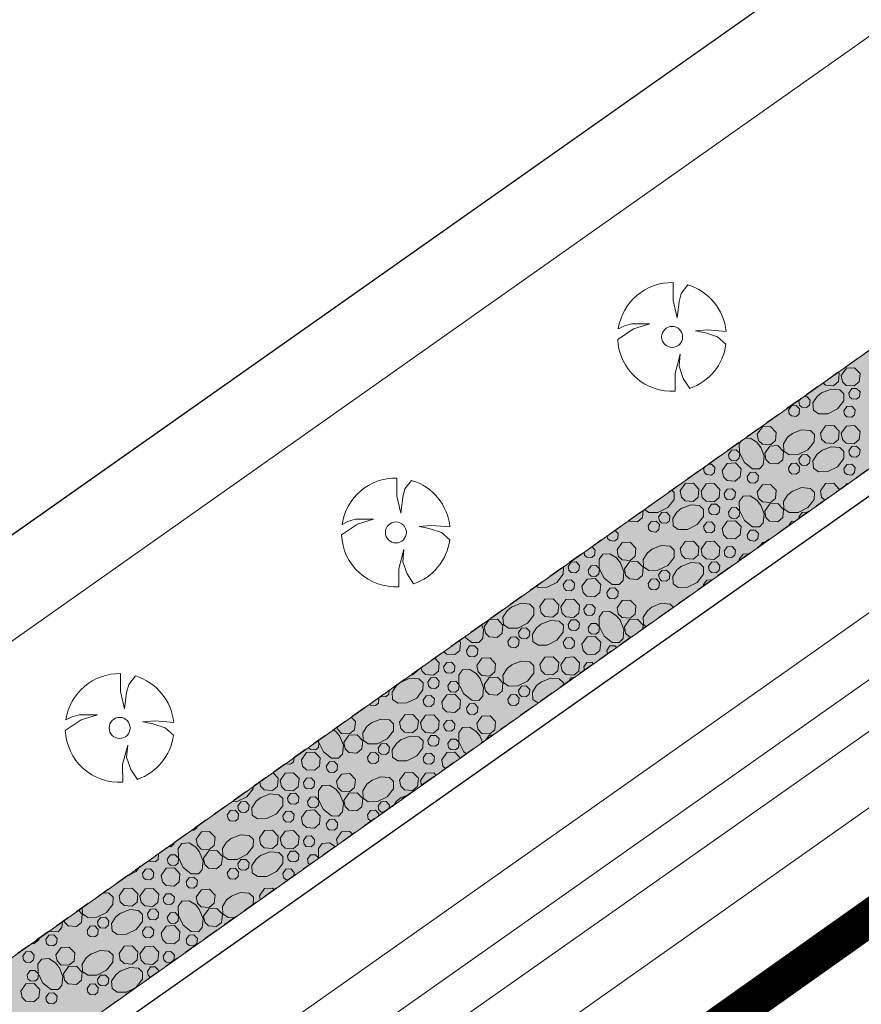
# Model space of a CAD drawing. Header units: metres. Extents: x 148425 to 149111, y 486065 to 486671.
# Tile 14 of 81: x 148597 to 148632, y 486281 to 486322. Entities that reach past the tile are written whole.
import ezdxf

# ---------------------------------------------------------------- set-up
doc = ezdxf.new("R2010")
doc.units = ezdxf.units.M
doc.header["$MEASUREMENT"] = 0
doc.linetypes.add('DGN Style 2', pattern=[1, 0.6, -0.4])
for name, color, linetype, lineweight in [('BWR-best-situatie', 2, 'Continuous', 13), ('BWR-verw-drain ø 60', 60, 'drainage60w', 30), ('BWR-verw-situatie', 214, 'DGN Style 2', 13), ('TOP-L-topo objecten punt', 7, 'Continuous', 0), ('TOP-L-topo objecten vlak', 7, 'Continuous', 0), ('TOP-L-water beschoeiing', 7, 'Continuous', 0), ('WVB-alg-onderhoek', 7, 'Continuous', 30), ('WVB-alg-werkgrens', 6, 'Continuous', 53), ('WVB-pen-dik 013', 1, 'Continuous', 0), ('WVB-raster-20%', 254, 'Continuous', 30)]:
    doc.layers.add(name, color=color, linetype=linetype, lineweight=lineweight)
doc.styles.add('Style-WORKING', font='WORKING.shx')
doc.linetypes.add('drainage60w', pattern='A,2.1,["V",Style-WORKING,S=0.700002,R=0,X=-0.228,Y=-0.367],2.9,-0.32,0.02,-0.32,1,-0.32,5', length=11.98)

# ---------------------------------------------------------------- blocks, each defined once
blk = doc.blocks.new('BBOOM')
at = {"layer": 'BWR-best-situatie'}
for p, q in [((0.016, 0.603), (0.016, 0.9)), ((0.016, 0.804), (0.016, 0.871)), ((0.26, 0.861), (0.15, 0.72)), ((0.15, 0.72), (0.116, 0.586)), ((0.083, 0.318), (0.016, 0.603)), ((0.116, 0.586), (0.083, 0.318)), ((-0.787, 0.185), (-0.89, 0.134)), ((-0.67, 0.217), (-0.787, 0.185)), ((-0.368, 0.218), (-0.67, 0.217)), ((-0.637, 0.135), (-0.368, 0.218)), ((-0.9, -0.042), (-0.637, 0.135)), ((0.384, 0.1), (0.586, 0.117)), ((0.551, 0.067), (0.384, 0.1)), ((0.752, 0), (0.551, 0.067)), ((0.586, 0.117), (0.895, 0.092)), ((0.89, -0.121), (0.752, 0)), ((0.133, -0.283), (0.05, -0.603)), ((0.116, -0.484), (0.133, -0.283)), ((0.184, -0.685), (0.116, -0.484)), ((0.05, -0.603), (0.051, -0.899)), ((0.293, -0.851), (0.184, -0.685))]:
    blk.add_line(p, q, dxfattribs=at)
blk.add_circle((0, 0), 0.174, dxfattribs=at)
for start, end in [(88.9495, 171.4867), (5.8447, 73.1614), (182.6375, 273.2485), (289.0687, 352.197)]:
    blk.add_arc((-0.001, 0), 0.9, start, end, dxfattribs=at)

msp = doc.modelspace()

# ---------------------------------------------------------------- hatches: boundary and pattern name
at = {"layer": 'WVB-raster-20%', "linetype": 'Continuous', "lineweight": 0}
msp.add_hatch(color=256, dxfattribs=at).paths.add_polyline_path([(148924.789, 486510.032), (148922.439, 486513.361), (148903.543, 486500), (148747.547, 486389.546), (148744.596, 486388.204), (148728.278, 486376.797), (148726.384, 486374.527), (148583.29, 486273.18), (148579.06, 486270.35), (148577.545, 486269.321), (148570.335, 486264.284), (148554.904, 486255.134), (148557.704, 486250.188), (148559.694, 486251.626), (148727.071, 486370.042), (148730.958, 486371.59), (148748.805, 486384.219), (148750.944, 486386.728), (148910.697, 486500)], flags=0)

# ---------------------------------------------------------------- linework, layer by layer
at = {"layer": 'BWR-verw-drain ø 60', "linetype": 'drainage60w', "ltscale": 2.5, "flags": 128}
msp.add_lwpolyline([(148601.744, 486280.34), (148602.092, 486280.586), (148664.879, 486324.831), (148884.356, 486480.137), (148885.744, 486481.119)], dxfattribs=at)
at = {"layer": 'BWR-verw-situatie', "flags": 128}
for points in [[(148922.439, 486513.361), (148903.543, 486500), (148747.547, 486389.546), (148744.596, 486388.204), (148728.278, 486376.797), (148726.384, 486374.527), (148583.29, 486273.18), (148579.06, 486270.35), (148577.545, 486269.321), (148570.335, 486264.284), (148554.904, 486255.134)], [(148557.704, 486250.188), (148559.694, 486251.626), (148727.071, 486370.042), (148731.453, 486371.787), (148748.351, 486383.686), (148750.944, 486386.728), (148910.697, 486500), (148924.789, 486510.032)]]:
    msp.add_lwpolyline(points, dxfattribs=at)
at = {"layer": 'TOP-L-topo objecten vlak', "color": 7, "linetype": 'Continuous', "lineweight": 0}
for p, q in [((148927.99, 486505.498), (148565.2, 486249.74)), ((148929.298, 486503.645), (148567.034, 486248.258)), ((148930.304, 486502.219), (148568.866, 486247.415)), ((148552.46, 486268.99), (148880.36, 486500)), ((148554.63, 486266.09), (148886.245, 486500)), ((148612.283, 486274.838), (148931.208, 486500))]:
    msp.add_line(p, q, dxfattribs=at)
at = {"layer": 'TOP-L-topo objecten vlak', "color": 7, "linetype": 'Continuous', "lineweight": 0, "flags": 128}
msp.add_lwpolyline([(148914.761, 486524.236), (148880.36, 486500), (148552.46, 486268.99)], dxfattribs=at)
at = {"layer": 'TOP-L-water beschoeiing', "color": 7, "linetype": 'Continuous', "lineweight": 0, "flags": 128}
msp.add_lwpolyline([(148880.36, 486500), (148552.46, 486268.99), (148549.49, 486269.32)], dxfattribs=at)
at = {"layer": 'WVB-alg-onderhoek', "lineweight": 40, "ltscale": 500}
msp.add_3dface([(148601.941, 486074.385), (149104.348, 486429.086), (148938.821, 486663.542), (148436.414, 486308.842)], dxfattribs=at)
at = {"layer": 'WVB-alg-werkgrens', "linetype": 'Continuous', "ltscale": 2.5, "const_width": 1.5, "flags": 128}
msp.add_lwpolyline([(148933.417, 486497.811), (148874.414, 486581.384), (148538.89, 486351.023), (148526.845, 486327.911), (148530.985, 486325.229), (148531.106, 486326.817), (148532.707, 486327.686), (148532.626, 486326.155), (148530.985, 486325.229), (148539.247, 486319.878), (148535.438, 486309.432), (148532.522, 486299.181), (148531.73, 486286.904), (148532.07, 486275.415), (148533.054, 486268.785), (148534.125, 486264.381), (148536.125, 486258.311), (148550.85, 486226.663)], close=True, dxfattribs=at)
at = {"layer": 'WVB-pen-dik 013'}
for p, q in [((148629.611, 486305.934), (148629.689, 486306.043)), ((148625.669, 486303.141), (148625.745, 486303.249)), ((148629.621, 486301.098), (148629.611, 486301.149)), ((148629.176, 486300.783), (148629.176, 486300.784)), ((148625.678, 486298.308), (148625.669, 486298.356)), ((148621.693, 486295.489), (148621.666, 486295.629)), ((148620.74, 486294.815), (148620.716, 486294.941)), ((148616.411, 486292.094), (148616.518, 486291.828)), ((148613.998, 486290.045), (148613.956, 486290.251)), ((148613.139, 486289.534), (148613.451, 486289.658)), ((148610.53, 486287.592), (148610.484, 486287.824)), ((148607.322, 486285.322), (148607.291, 486285.479))]:
    msp.add_line(p, q, dxfattribs=at)
at = {"layer": 'WVB-pen-dik 013', "flags": 128}
for points in [[(148631.232, 486307.135), (148631.279, 486307.086), (148631.246, 486306.749), (148631.039, 486306.576), (148630.706, 486306.601), (148630.611, 486306.695)], [(148631.364, 486306.999), (148631.576, 486307.296), (148631.911, 486307.316), (148632.144, 486307.074), (148632.109, 486306.736), (148631.901, 486306.564), (148631.571, 486306.586), (148631.416, 486306.739), (148631.364, 486306.999)], [(148630.546, 486306.281), (148630.941, 486306.439), (148631.301, 486306.406), (148631.474, 486306.241), (148631.466, 486305.951), (148631.206, 486305.616), (148630.804, 486305.416), (148630.424, 486305.411), (148630.209, 486305.561), (148630.191, 486305.866), (148630.366, 486306.134), (148630.564, 486306.291)], [(148631.671, 486306.274), (148631.796, 486306.456), (148631.999, 486306.466), (148632.139, 486306.321), (148632.116, 486306.116), (148631.991, 486306.014), (148631.794, 486306.029), (148631.699, 486306.119), (148631.671, 486306.274)], [(148629.791, 486306.114), (148629.939, 486306.124), (148630.079, 486305.979), (148630.056, 486305.774), (148629.931, 486305.671), (148629.734, 486305.686), (148629.641, 486305.776), (148629.611, 486305.934)], [(148629.176, 486305.569), (148629.304, 486305.749), (148629.504, 486305.761), (148629.641, 486305.614), (148629.621, 486305.411), (148629.499, 486305.306), (148629.299, 486305.324), (148629.206, 486305.414), (148629.176, 486305.569)], [(148631.471, 486305.534), (148631.599, 486305.714), (148631.799, 486305.726), (148631.939, 486305.581), (148631.916, 486305.376), (148631.794, 486305.271), (148631.594, 486305.289), (148631.501, 486305.379), (148631.471, 486305.534)], [(148627.891, 486304.571), (148628.104, 486304.869), (148628.439, 486304.889), (148628.671, 486304.646), (148628.636, 486304.309), (148628.429, 486304.136), (148628.099, 486304.159), (148627.944, 486304.311), (148627.891, 486304.571)], [(148629.329, 486304.594), (148629.721, 486304.751), (148630.084, 486304.719), (148630.254, 486304.554), (148630.249, 486304.261), (148629.986, 486303.929), (148629.584, 486303.729), (148629.206, 486303.721), (148628.991, 486303.874), (148628.974, 486304.176), (148629.146, 486304.446), (148629.346, 486304.604)], [(148630.501, 486304.619), (148630.711, 486304.919), (148631.049, 486304.936), (148631.279, 486304.694), (148631.246, 486304.356), (148631.039, 486304.184), (148630.706, 486304.209), (148630.551, 486304.361), (148630.501, 486304.619)], [(148631.364, 486304.606), (148631.576, 486304.904), (148631.911, 486304.924), (148632.144, 486304.681), (148632.109, 486304.344), (148631.901, 486304.171), (148631.571, 486304.194), (148631.416, 486304.346), (148631.364, 486304.606)], [(148628.016, 486304.056), (148628.174, 486303.664), (148628.139, 486303.301), (148627.979, 486303.131), (148627.686, 486303.136), (148627.354, 486303.399), (148627.151, 486303.801), (148627.146, 486304.179), (148627.235, 486304.305)], [(148627.367, 486304.398), (148627.599, 486304.411), (148627.869, 486304.239), (148628.026, 486304.039)], [(148626.694, 486303.734), (148626.821, 486303.914), (148627.021, 486303.924), (148627.161, 486303.779), (148627.141, 486303.576), (148627.016, 486303.471), (148626.819, 486303.486), (148626.724, 486303.576), (148626.694, 486303.734)], [(148628.196, 486303.779), (148628.406, 486304.079), (148628.741, 486304.096), (148628.974, 486303.854), (148628.941, 486303.516), (148628.734, 486303.344), (148628.401, 486303.369), (148628.246, 486303.521), (148628.196, 486303.779)], [(148630.546, 486303.889), (148630.941, 486304.046), (148631.301, 486304.014), (148631.474, 486303.849), (148631.466, 486303.559), (148631.206, 486303.224), (148630.804, 486303.024), (148630.424, 486303.019), (148630.209, 486303.169), (148630.191, 486303.474), (148630.366, 486303.741), (148630.564, 486303.899)], [(148631.671, 486303.881), (148631.796, 486304.064), (148631.999, 486304.074), (148632.139, 486303.929), (148632.116, 486303.724), (148631.991, 486303.621), (148631.794, 486303.636), (148631.699, 486303.726), (148631.671, 486303.881)], [(148626.439, 486303.064), (148626.649, 486303.364), (148626.986, 486303.381), (148627.216, 486303.139), (148627.184, 486302.801), (148626.976, 486302.629), (148626.644, 486302.654), (148626.489, 486302.806), (148626.439, 486303.064)], [(148629.176, 486303.176), (148629.304, 486303.356), (148629.504, 486303.369), (148629.641, 486303.221), (148629.621, 486303.019), (148629.499, 486302.914), (148629.299, 486302.931), (148629.206, 486303.021), (148629.176, 486303.176)], [(148629.611, 486303.541), (148629.739, 486303.719), (148629.939, 486303.731), (148630.079, 486303.586), (148630.056, 486303.381), (148629.931, 486303.279), (148629.734, 486303.294), (148629.641, 486303.384), (148629.611, 486303.541)], [(148625.852, 486303.325), (148625.996, 486303.334), (148626.136, 486303.189), (148626.114, 486302.984), (148625.991, 486302.879), (148625.791, 486302.896), (148625.699, 486302.986), (148625.669, 486303.141)], [(148627.469, 486302.806), (148627.596, 486302.986), (148627.796, 486302.996), (148627.936, 486302.851), (148627.916, 486302.649), (148627.791, 486302.544), (148627.594, 486302.559), (148627.499, 486302.649), (148627.469, 486302.806)], [(148631.471, 486303.141), (148631.599, 486303.321), (148631.799, 486303.334), (148631.939, 486303.189), (148631.916, 486302.984), (148631.794, 486302.879), (148631.594, 486302.896), (148631.501, 486302.986), (148631.471, 486303.141)], [(148624.699, 486302.226), (148624.909, 486302.526), (148625.246, 486302.544), (148625.476, 486302.301), (148625.444, 486301.964), (148625.236, 486301.791), (148624.904, 486301.816), (148624.749, 486301.969), (148624.699, 486302.226)], [(148630.501, 486302.226), (148630.711, 486302.526), (148631.049, 486302.544), (148631.279, 486302.301), (148631.275, 486302.269)], [(148624.349, 486302.26), (148624.451, 486302.161), (148624.446, 486301.869), (148624.184, 486301.536), (148623.781, 486301.336), (148623.404, 486301.329), (148623.219, 486301.46)], [(148625.561, 486302.214), (148625.774, 486302.511), (148626.109, 486302.531), (148626.341, 486302.289), (148626.306, 486301.951), (148626.099, 486301.779), (148625.769, 486301.801), (148625.614, 486301.954), (148625.561, 486302.214)], [(148626.519, 486302.119), (148626.646, 486302.299), (148626.846, 486302.311), (148626.986, 486302.166), (148626.964, 486301.961), (148626.841, 486301.856), (148626.641, 486301.874), (148626.549, 486301.964), (148626.519, 486302.119)], [(148627.891, 486302.179), (148628.104, 486302.476), (148628.439, 486302.496), (148628.671, 486302.254), (148628.636, 486301.916), (148628.429, 486301.744), (148628.099, 486301.766), (148627.944, 486301.919), (148627.891, 486302.179)], [(148629.329, 486302.201), (148629.721, 486302.359), (148630.084, 486302.326), (148630.254, 486302.161), (148630.249, 486301.869), (148629.986, 486301.536), (148629.584, 486301.336), (148629.206, 486301.329), (148628.991, 486301.481), (148628.974, 486301.784), (148629.146, 486302.054), (148629.346, 486302.211)], [(148630.677, 486301.845), (148630.551, 486301.969), (148630.501, 486302.226)], [(148631.533, 486302.451), (148631.576, 486302.511), (148631.622, 486302.514)], [(148628.016, 486301.664), (148628.174, 486301.271), (148628.139, 486300.909), (148627.979, 486300.739), (148627.686, 486300.744), (148627.354, 486301.006), (148627.151, 486301.409), (148627.146, 486301.786), (148627.299, 486302.001), (148627.599, 486302.019), (148627.869, 486301.846), (148628.026, 486301.646)], [(148623.167, 486301.423), (148623.139, 486301.124), (148622.931, 486300.951), (148622.599, 486300.976), (148622.572, 486301.002)], [(148623.809, 486301.149), (148623.936, 486301.326), (148624.136, 486301.339), (148624.276, 486301.194), (148624.254, 486300.989), (148624.129, 486300.886), (148623.931, 486300.901), (148623.839, 486300.991), (148623.809, 486301.149)], [(148624.744, 486301.496), (148625.139, 486301.654), (148625.499, 486301.621), (148625.671, 486301.456), (148625.664, 486301.166), (148625.404, 486300.831), (148625.001, 486300.631), (148624.621, 486300.626), (148624.406, 486300.776), (148624.389, 486301.081), (148624.564, 486301.349), (148624.761, 486301.506)], [(148625.869, 486301.489), (148625.994, 486301.671), (148626.196, 486301.681), (148626.336, 486301.536), (148626.314, 486301.331), (148626.189, 486301.229), (148625.991, 486301.244), (148625.896, 486301.334), (148625.869, 486301.489)], [(148626.694, 486301.341), (148626.821, 486301.521), (148627.021, 486301.531), (148627.161, 486301.386), (148627.141, 486301.184), (148627.016, 486301.079), (148626.819, 486301.094), (148626.724, 486301.184), (148626.694, 486301.341)], [(148628.196, 486301.386), (148628.406, 486301.686), (148628.741, 486301.704), (148628.974, 486301.461), (148628.941, 486301.124), (148628.734, 486300.951), (148628.401, 486300.976), (148628.246, 486301.129), (148628.196, 486301.386)], [(148629.611, 486301.149), (148629.739, 486301.326), (148629.939, 486301.339), (148629.948, 486301.329)], [(148623.374, 486300.784), (148623.501, 486300.964), (148623.701, 486300.976), (148623.839, 486300.829), (148623.819, 486300.626), (148623.696, 486300.521), (148623.496, 486300.539), (148623.404, 486300.629), (148623.374, 486300.784)], [(148625.669, 486300.749), (148625.796, 486300.929), (148625.996, 486300.941), (148626.136, 486300.796), (148626.114, 486300.591), (148625.991, 486300.486), (148625.791, 486300.504), (148625.699, 486300.594), (148625.669, 486300.749)], [(148626.439, 486300.671), (148626.649, 486300.971), (148626.986, 486300.989), (148627.216, 486300.746), (148627.184, 486300.409), (148626.976, 486300.236), (148626.644, 486300.261), (148626.489, 486300.414), (148626.439, 486300.671)], [(148629.176, 486300.784), (148629.304, 486300.964), (148629.443, 486300.972)], [(148622, 486300.597), (148622.134, 486300.459), (148622.114, 486300.256), (148621.989, 486300.151), (148621.791, 486300.166), (148621.696, 486300.256), (148621.675, 486300.366)], [(148627.469, 486300.414), (148627.596, 486300.594), (148627.796, 486300.604), (148627.936, 486300.459), (148627.916, 486300.256), (148627.791, 486300.151), (148627.594, 486300.166), (148627.499, 486300.256), (148627.469, 486300.414)], [(148622.089, 486299.786), (148622.301, 486300.084), (148622.636, 486300.104), (148622.869, 486299.861), (148622.834, 486299.524), (148622.626, 486299.351), (148622.296, 486299.374), (148622.141, 486299.526), (148622.089, 486299.786)], [(148624.699, 486299.834), (148624.909, 486300.134), (148625.246, 486300.151), (148625.476, 486299.909), (148625.444, 486299.571), (148625.236, 486299.399), (148624.904, 486299.424), (148624.749, 486299.576), (148624.699, 486299.834)], [(148625.561, 486299.821), (148625.774, 486300.119), (148626.109, 486300.139), (148626.341, 486299.896), (148626.306, 486299.559), (148626.099, 486299.386), (148625.769, 486299.409), (148625.614, 486299.561), (148625.561, 486299.821)], [(148621.043, 486299.919), (148621.044, 486299.919), (148621.184, 486299.774), (148621.161, 486299.569), (148621.039, 486299.464), (148620.839, 486299.481), (148620.746, 486299.571), (148620.723, 486299.692)], [(148623.526, 486299.809), (148623.919, 486299.966), (148624.281, 486299.934), (148624.451, 486299.769), (148624.446, 486299.476), (148624.184, 486299.144), (148623.781, 486298.944), (148623.404, 486298.936), (148623.189, 486299.089), (148623.171, 486299.391), (148623.344, 486299.661), (148623.544, 486299.819)], [(148626.519, 486299.726), (148626.646, 486299.906), (148626.846, 486299.919), (148626.986, 486299.774), (148626.964, 486299.569), (148626.841, 486299.464), (148626.641, 486299.481), (148626.549, 486299.571), (148626.519, 486299.726)], [(148628.018, 486299.964), (148628.104, 486300.084), (148628.195, 486300.089)], [(148620.066, 486299.096), (148620.191, 486299.279), (148620.394, 486299.289), (148620.534, 486299.144), (148620.511, 486298.939), (148620.386, 486298.836), (148620.189, 486298.851), (148620.094, 486298.941), (148620.066, 486299.096)], [(148620.326, 486299.411), (148620.296, 486299.386), (148620.291, 486299.386)], [(148622.214, 486299.271), (148622.371, 486298.879), (148622.336, 486298.516), (148622.176, 486298.346), (148621.884, 486298.351), (148621.551, 486298.614), (148621.349, 486299.016), (148621.344, 486299.394), (148621.496, 486299.609), (148621.796, 486299.626), (148622.066, 486299.454), (148622.224, 486299.254)], [(148622.394, 486298.994), (148622.604, 486299.294), (148622.939, 486299.311), (148623.171, 486299.069), (148623.139, 486298.731), (148622.931, 486298.559), (148622.599, 486298.584), (148622.444, 486298.736), (148622.394, 486298.994)], [(148625.869, 486299.096), (148625.994, 486299.279), (148626.196, 486299.289), (148626.336, 486299.144), (148626.314, 486298.939), (148626.189, 486298.836), (148625.991, 486298.851), (148625.896, 486298.941), (148625.869, 486299.096)], [(148627.147, 486299.347), (148627.146, 486299.394), (148627.299, 486299.609), (148627.535, 486299.622)], [(148619.854, 486299.077), (148619.869, 486299.064), (148619.861, 486298.774), (148619.601, 486298.439), (148619.199, 486298.239), (148618.819, 486298.234), (148618.741, 486298.288)], [(148620.891, 486298.949), (148621.019, 486299.129), (148621.219, 486299.139), (148621.359, 486298.994), (148621.339, 486298.791), (148621.214, 486298.686), (148621.016, 486298.701), (148620.921, 486298.791), (148620.891, 486298.949)], [(148623.809, 486298.756), (148623.936, 486298.934), (148624.136, 486298.946), (148624.276, 486298.801), (148624.254, 486298.596), (148624.129, 486298.494), (148623.931, 486298.509), (148623.839, 486298.599), (148623.809, 486298.756)], [(148624.744, 486299.104), (148625.139, 486299.261), (148625.499, 486299.229), (148625.671, 486299.064), (148625.664, 486298.774), (148625.404, 486298.439), (148625.001, 486298.239), (148624.621, 486298.234), (148624.406, 486298.384), (148624.389, 486298.689), (148624.564, 486298.956), (148624.761, 486299.114)], [(148626.805, 486299.106), (148626.821, 486299.129), (148626.839, 486299.129)], [(148619.866, 486298.356), (148619.994, 486298.536), (148620.194, 486298.549), (148620.334, 486298.404), (148620.311, 486298.199), (148620.189, 486298.094), (148619.989, 486298.111), (148619.896, 486298.201), (148619.866, 486298.356)], [(148620.636, 486298.279), (148620.846, 486298.579), (148621.184, 486298.596), (148621.414, 486298.354), (148621.381, 486298.016), (148621.174, 486297.844), (148620.841, 486297.869), (148620.686, 486298.021), (148620.636, 486298.279)], [(148623.374, 486298.391), (148623.501, 486298.571), (148623.701, 486298.584), (148623.839, 486298.436), (148623.819, 486298.234), (148623.696, 486298.129), (148623.496, 486298.146), (148623.404, 486298.236), (148623.374, 486298.391)], [(148625.669, 486298.356), (148625.796, 486298.536), (148625.996, 486298.549), (148626.005, 486298.54)], [(148621.666, 486298.021), (148621.794, 486298.201), (148621.994, 486298.211), (148622.134, 486298.066), (148622.114, 486297.864), (148621.989, 486297.759), (148621.791, 486297.774), (148621.696, 486297.864), (148621.666, 486298.021)], [(148618.896, 486297.441), (148619.106, 486297.741), (148619.444, 486297.759), (148619.674, 486297.516), (148619.641, 486297.179), (148619.434, 486297.006), (148619.101, 486297.031), (148618.946, 486297.184), (148618.896, 486297.441)], [(148619.759, 486297.429), (148619.971, 486297.726), (148620.306, 486297.746), (148620.539, 486297.504), (148620.504, 486297.166), (148620.296, 486296.994), (148619.966, 486297.016), (148619.811, 486297.169), (148619.759, 486297.429)], [(148622.089, 486297.394), (148622.301, 486297.691), (148622.636, 486297.711), (148622.869, 486297.469), (148622.834, 486297.131), (148622.626, 486296.959), (148622.296, 486296.981), (148622.141, 486297.134), (148622.089, 486297.394)], [(148617.724, 486297.416), (148618.116, 486297.574), (148618.479, 486297.541), (148618.649, 486297.376), (148618.644, 486297.084), (148618.381, 486296.751), (148617.979, 486296.551), (148617.601, 486296.544), (148617.386, 486296.696), (148617.369, 486296.999), (148617.541, 486297.269), (148617.741, 486297.426)], [(148620.716, 486297.334), (148620.844, 486297.514), (148621.044, 486297.526), (148621.184, 486297.381), (148621.161, 486297.176), (148621.039, 486297.071), (148620.839, 486297.089), (148620.746, 486297.179), (148620.716, 486297.334)], [(148623.294, 486296.622), (148623.189, 486296.696), (148623.171, 486296.999), (148623.344, 486297.269), (148623.544, 486297.426)], [(148623.526, 486297.416), (148623.919, 486297.574), (148624.281, 486297.541), (148624.413, 486297.413)], [(148616.591, 486296.601), (148616.801, 486296.901), (148617.136, 486296.919), (148617.369, 486296.676), (148617.336, 486296.339), (148617.129, 486296.166), (148616.796, 486296.191), (148616.641, 486296.344), (148616.591, 486296.601)], [(148618.941, 486296.711), (148619.336, 486296.869), (148619.696, 486296.836), (148619.869, 486296.671), (148619.861, 486296.381), (148619.601, 486296.046), (148619.199, 486295.846), (148618.819, 486295.841), (148618.604, 486295.991), (148618.586, 486296.296), (148618.761, 486296.564), (148618.959, 486296.721)], [(148620.066, 486296.704), (148620.191, 486296.886), (148620.394, 486296.896), (148620.534, 486296.751), (148620.511, 486296.546), (148620.386, 486296.444), (148620.189, 486296.459), (148620.094, 486296.549), (148620.066, 486296.704)], [(148622.214, 486296.879), (148622.371, 486296.486), (148622.336, 486296.124), (148622.176, 486295.954), (148621.884, 486295.959), (148621.551, 486296.221), (148621.349, 486296.624), (148621.344, 486297.001), (148621.496, 486297.216), (148621.796, 486297.234), (148622.066, 486297.061), (148622.224, 486296.861)], [(148622.394, 486296.601), (148622.604, 486296.901), (148622.939, 486296.919), (148623.171, 486296.676), (148623.157, 486296.524)], [(148616.486, 486296.692), (148616.569, 486296.486), (148616.534, 486296.124), (148616.374, 486295.954), (148616.081, 486295.959), (148615.783, 486296.194)], [(148618.006, 486296.364), (148618.134, 486296.541), (148618.334, 486296.554), (148618.474, 486296.409), (148618.451, 486296.204), (148618.326, 486296.101), (148618.129, 486296.116), (148618.036, 486296.206), (148618.006, 486296.364)], [(148620.891, 486296.556), (148621.019, 486296.736), (148621.219, 486296.746), (148621.359, 486296.601), (148621.339, 486296.399), (148621.214, 486296.294), (148621.016, 486296.309), (148620.921, 486296.399), (148620.891, 486296.556)], [(148622.677, 486296.185), (148622.599, 486296.191), (148622.444, 486296.344), (148622.394, 486296.601)], [(148615.548, 486296.027), (148615.611, 486295.961), (148615.579, 486295.624), (148615.371, 486295.451), (148615.039, 486295.476), (148614.926, 486295.587)], [(148617.571, 486295.999), (148617.699, 486296.179), (148617.899, 486296.191), (148618.036, 486296.044), (148618.016, 486295.841), (148617.894, 486295.736), (148617.694, 486295.754), (148617.601, 486295.844), (148617.571, 486295.999)], [(148619.866, 486295.964), (148619.994, 486296.144), (148620.194, 486296.156), (148620.334, 486296.011), (148620.311, 486295.806), (148620.189, 486295.701), (148619.989, 486295.719), (148619.896, 486295.809), (148619.866, 486295.964)], [(148620.636, 486295.886), (148620.846, 486296.186), (148621.184, 486296.204), (148621.414, 486295.961), (148621.381, 486295.624), (148621.174, 486295.451), (148620.841, 486295.476), (148620.686, 486295.629), (148620.636, 486295.886)], [(148615.864, 486295.629), (148615.991, 486295.809), (148616.191, 486295.819), (148616.331, 486295.674), (148616.311, 486295.471), (148616.186, 486295.366), (148615.989, 486295.381), (148615.894, 486295.471), (148615.864, 486295.629)], [(148621.666, 486295.629), (148621.794, 486295.809), (148621.994, 486295.819), (148622.061, 486295.749)], [(148614.541, 486295.314), (148614.736, 486295.111), (148614.701, 486294.774), (148614.494, 486294.601), (148614.164, 486294.624), (148614.009, 486294.776), (148613.98, 486294.917)], [(148616.286, 486295.001), (148616.499, 486295.299), (148616.834, 486295.319), (148617.066, 486295.076), (148617.031, 486294.739), (148616.824, 486294.566), (148616.494, 486294.589), (148616.339, 486294.741), (148616.286, 486295.001)], [(148618.896, 486295.049), (148619.106, 486295.349), (148619.444, 486295.366), (148619.674, 486295.124), (148619.641, 486294.786), (148619.434, 486294.614), (148619.101, 486294.639), (148618.946, 486294.791), (148618.896, 486295.049)], [(148619.759, 486295.036), (148619.971, 486295.334), (148620.306, 486295.354), (148620.539, 486295.111), (148620.504, 486294.774), (148620.296, 486294.601), (148619.966, 486294.624), (148619.811, 486294.776), (148619.759, 486295.036)], [(148613.842, 486294.818), (148613.839, 486294.786), (148613.631, 486294.614), (148613.56, 486294.619)], [(148614.914, 486294.941), (148615.041, 486295.121), (148615.241, 486295.134), (148615.381, 486294.989), (148615.359, 486294.784), (148615.236, 486294.679), (148615.036, 486294.696), (148614.944, 486294.786), (148614.914, 486294.941)], [(148616.411, 486294.486), (148616.569, 486294.094), (148616.534, 486293.731), (148616.374, 486293.561), (148616.081, 486293.566), (148615.749, 486293.829), (148615.546, 486294.231), (148615.541, 486294.609), (148615.694, 486294.824), (148615.994, 486294.841), (148616.264, 486294.669), (148616.421, 486294.469)], [(148617.724, 486295.024), (148618.116, 486295.181), (148618.479, 486295.149), (148618.649, 486294.984), (148618.644, 486294.691), (148618.381, 486294.359), (148617.979, 486294.159), (148617.601, 486294.151), (148617.386, 486294.304), (148617.369, 486294.606), (148617.541, 486294.876), (148617.741, 486295.034)], [(148620.716, 486294.941), (148620.844, 486295.121), (148621.044, 486295.134), (148621.103, 486295.072)], [(148613.139, 486294.319), (148613.534, 486294.476), (148613.894, 486294.444), (148614.066, 486294.279), (148614.059, 486293.989), (148613.799, 486293.654), (148613.396, 486293.454), (148613.016, 486293.449), (148612.801, 486293.599), (148612.784, 486293.904), (148612.959, 486294.171), (148613.156, 486294.329)], [(148614.264, 486294.311), (148614.389, 486294.494), (148614.591, 486294.504), (148614.731, 486294.359), (148614.709, 486294.154), (148614.584, 486294.051), (148614.386, 486294.066), (148614.291, 486294.156), (148614.264, 486294.311)], [(148616.591, 486294.209), (148616.801, 486294.509), (148617.136, 486294.526), (148617.369, 486294.284), (148617.336, 486293.946), (148617.129, 486293.774), (148616.796, 486293.799), (148616.641, 486293.951), (148616.591, 486294.209)], [(148618.941, 486294.319), (148619.336, 486294.476), (148619.696, 486294.444), (148619.869, 486294.279), (148619.866, 486294.197)], [(148620.102, 486294.363), (148620.191, 486294.494), (148620.293, 486294.499)], [(148612.668, 486293.987), (148612.649, 486293.811), (148612.524, 486293.709), (148612.326, 486293.724), (148612.313, 486293.736)], [(148615.089, 486294.164), (148615.216, 486294.344), (148615.416, 486294.354), (148615.556, 486294.209), (148615.536, 486294.006), (148615.411, 486293.901), (148615.214, 486293.916), (148615.119, 486294.006), (148615.089, 486294.164)], [(148618.006, 486293.971), (148618.134, 486294.149), (148618.334, 486294.161), (148618.474, 486294.016), (148618.451, 486293.811), (148618.326, 486293.709), (148618.129, 486293.724), (148618.036, 486293.814), (148618.006, 486293.971)], [(148618.814, 486293.452), (148618.604, 486293.599), (148618.586, 486293.904), (148618.761, 486294.171), (148618.959, 486294.329)], [(148612.218, 486293.668), (148612.234, 486293.651), (148612.214, 486293.449), (148612.091, 486293.344), (148611.891, 486293.361), (148611.846, 486293.405)], [(148614.064, 486293.571), (148614.191, 486293.751), (148614.391, 486293.764), (148614.531, 486293.619), (148614.509, 486293.414), (148614.386, 486293.309), (148614.186, 486293.326), (148614.094, 486293.416), (148614.064, 486293.571)], [(148614.834, 486293.494), (148615.044, 486293.794), (148615.381, 486293.811), (148615.611, 486293.569), (148615.579, 486293.231), (148615.371, 486293.059), (148615.039, 486293.084), (148614.884, 486293.236), (148614.834, 486293.494)], [(148617.571, 486293.606), (148617.699, 486293.786), (148617.899, 486293.799), (148618.036, 486293.651), (148618.016, 486293.449), (148617.894, 486293.344), (148617.694, 486293.361), (148617.601, 486293.451), (148617.571, 486293.606)], [(148615.864, 486293.236), (148615.991, 486293.416), (148616.191, 486293.426), (148616.331, 486293.281), (148616.311, 486293.079), (148616.186, 486292.974), (148615.989, 486292.989), (148615.894, 486293.079), (148615.864, 486293.236)], [(148611.087, 486292.868), (148611.264, 486292.684), (148611.229, 486292.346), (148611.021, 486292.174), (148610.691, 486292.196), (148610.536, 486292.349), (148610.513, 486292.461)], [(148611.921, 486292.631), (148612.314, 486292.789), (148612.676, 486292.756), (148612.846, 486292.591), (148612.841, 486292.299), (148612.579, 486291.966), (148612.176, 486291.766), (148611.799, 486291.759), (148611.584, 486291.911), (148611.566, 486292.214), (148611.739, 486292.484), (148611.939, 486292.641)], [(148613.094, 486292.656), (148613.304, 486292.956), (148613.641, 486292.974), (148613.871, 486292.731), (148613.839, 486292.394), (148613.631, 486292.221), (148613.299, 486292.246), (148613.144, 486292.399), (148613.094, 486292.656)], [(148613.956, 486292.644), (148614.169, 486292.941), (148614.504, 486292.961), (148614.736, 486292.719), (148614.701, 486292.381), (148614.494, 486292.209), (148614.164, 486292.231), (148614.009, 486292.384), (148613.956, 486292.644)], [(148616.286, 486292.609), (148616.499, 486292.906), (148616.834, 486292.926), (148617.066, 486292.684), (148617.031, 486292.346), (148616.824, 486292.174), (148616.494, 486292.196), (148616.339, 486292.349), (148616.286, 486292.609)], [(148614.914, 486292.549), (148615.041, 486292.729), (148615.241, 486292.741), (148615.381, 486292.596), (148615.359, 486292.391), (148615.236, 486292.286), (148615.036, 486292.304), (148614.944, 486292.394), (148614.914, 486292.549)], [(148615.85, 486291.356), (148615.749, 486291.436), (148615.546, 486291.839), (148615.541, 486292.216), (148615.694, 486292.431), (148615.994, 486292.449), (148616.264, 486292.276), (148616.421, 486292.076)], [(148610.609, 486292.094), (148610.766, 486291.701), (148610.731, 486291.339), (148610.571, 486291.169), (148610.279, 486291.174), (148609.946, 486291.436), (148609.744, 486291.839), (148609.743, 486291.915)], [(148610.351, 486292.346), (148610.461, 486292.276), (148610.619, 486292.076)], [(148610.789, 486291.816), (148610.999, 486292.116), (148611.334, 486292.134), (148611.566, 486291.891), (148611.534, 486291.554), (148611.326, 486291.381), (148610.994, 486291.406), (148610.839, 486291.559), (148610.789, 486291.816)], [(148613.139, 486291.926), (148613.534, 486292.084), (148613.894, 486292.051), (148614.066, 486291.886), (148614.059, 486291.596), (148613.799, 486291.261), (148613.396, 486291.061), (148613.016, 486291.056), (148612.801, 486291.206), (148612.784, 486291.511), (148612.959, 486291.779), (148613.156, 486291.936)], [(148614.264, 486291.919), (148614.389, 486292.101), (148614.591, 486292.111), (148614.731, 486291.966), (148614.709, 486291.761), (148614.584, 486291.659), (148614.386, 486291.674), (148614.291, 486291.764), (148614.264, 486291.919)], [(148615.089, 486291.771), (148615.216, 486291.951), (148615.416, 486291.961), (148615.556, 486291.816), (148615.536, 486291.614), (148615.411, 486291.509), (148615.214, 486291.524), (148615.119, 486291.614), (148615.089, 486291.771)], [(148616.679, 486291.942), (148616.801, 486292.116), (148616.935, 486292.123)], [(148609.692, 486291.88), (148609.754, 486291.816), (148609.734, 486291.614), (148609.609, 486291.509), (148609.411, 486291.524), (148609.316, 486291.613)], [(148612.204, 486291.579), (148612.331, 486291.756), (148612.531, 486291.769), (148612.671, 486291.624), (148612.649, 486291.419), (148612.524, 486291.316), (148612.326, 486291.331), (148612.234, 486291.421), (148612.204, 486291.579)], [(148608.725, 486291.195), (148608.706, 486291.021), (148608.584, 486290.916), (148608.384, 486290.934), (148608.372, 486290.945)], [(148609.031, 486291.101), (148609.241, 486291.401), (148609.579, 486291.419), (148609.809, 486291.176), (148609.776, 486290.839), (148609.569, 486290.666), (148609.236, 486290.691), (148609.081, 486290.844), (148609.031, 486291.101)], [(148611.769, 486291.214), (148611.896, 486291.394), (148612.096, 486291.406), (148612.234, 486291.259), (148612.214, 486291.056), (148612.091, 486290.951), (148611.891, 486290.969), (148611.799, 486291.059), (148611.769, 486291.214)], [(148614.064, 486291.179), (148614.191, 486291.359), (148614.391, 486291.371), (148614.531, 486291.226), (148614.509, 486291.021), (148614.386, 486290.916), (148614.186, 486290.934), (148614.094, 486291.024), (148614.064, 486291.179)], [(148614.834, 486291.101), (148615.044, 486291.401), (148615.381, 486291.419), (148615.605, 486291.182)], [(148610.061, 486290.844), (148610.189, 486291.024), (148610.389, 486291.034), (148610.529, 486290.889), (148610.509, 486290.686), (148610.384, 486290.581), (148610.186, 486290.596), (148610.091, 486290.686), (148610.061, 486290.844)], [(148614.985, 486290.744), (148614.884, 486290.844), (148614.834, 486291.101)], [(148607.847, 486290.572), (148608.069, 486290.339), (148608.036, 486290.001), (148607.829, 486289.829), (148607.496, 486289.854), (148607.341, 486290.006), (148607.306, 486290.189)], [(148608.154, 486290.251), (148608.366, 486290.549), (148608.701, 486290.569), (148608.934, 486290.326), (148608.899, 486289.989), (148608.691, 486289.816), (148608.361, 486289.839), (148608.206, 486289.991), (148608.154, 486290.251)], [(148609.111, 486290.156), (148609.239, 486290.336), (148609.439, 486290.349), (148609.579, 486290.204), (148609.556, 486289.999), (148609.434, 486289.894), (148609.234, 486289.911), (148609.141, 486290.001), (148609.111, 486290.156)], [(148610.484, 486290.216), (148610.696, 486290.514), (148611.031, 486290.534), (148611.264, 486290.291), (148611.229, 486289.954), (148611.021, 486289.781), (148610.691, 486289.804), (148610.536, 486289.956), (148610.484, 486290.216)], [(148611.921, 486290.239), (148612.314, 486290.396), (148612.676, 486290.364), (148612.846, 486290.199), (148612.841, 486289.906), (148612.579, 486289.574), (148612.176, 486289.374), (148611.799, 486289.366), (148611.584, 486289.519), (148611.566, 486289.821), (148611.739, 486290.091), (148611.939, 486290.249)], [(148613.094, 486290.264), (148613.304, 486290.564), (148613.641, 486290.581), (148613.871, 486290.339), (148613.839, 486290.001), (148613.631, 486289.829), (148613.299, 486289.854), (148613.144, 486290.006), (148613.094, 486290.264)], [(148613.956, 486290.251), (148614.169, 486290.549), (148614.504, 486290.569), (148614.598, 486290.47)], [(148607.04, 486290.001), (148607.039, 486289.906), (148606.776, 486289.574), (148606.374, 486289.374), (148606.148, 486289.369)], [(148610.609, 486289.701), (148610.766, 486289.309), (148610.731, 486288.946), (148610.571, 486288.776), (148610.279, 486288.781), (148609.946, 486289.044), (148609.744, 486289.446), (148609.739, 486289.824), (148609.891, 486290.039), (148610.191, 486290.056), (148610.461, 486289.884), (148610.619, 486289.684)], [(148607.336, 486289.534), (148607.731, 486289.691), (148608.091, 486289.659), (148608.264, 486289.494), (148608.256, 486289.204), (148607.996, 486288.869), (148607.594, 486288.669), (148607.214, 486288.664), (148606.999, 486288.814), (148606.981, 486289.119), (148607.156, 486289.386), (148607.354, 486289.544)], [(148608.461, 486289.526), (148608.586, 486289.709), (148608.789, 486289.719), (148608.929, 486289.574), (148608.906, 486289.369), (148608.781, 486289.266), (148608.584, 486289.281), (148608.489, 486289.371), (148608.461, 486289.526)], [(148609.286, 486289.379), (148609.414, 486289.559), (148609.614, 486289.569), (148609.754, 486289.424), (148609.734, 486289.221), (148609.609, 486289.116), (148609.411, 486289.131), (148609.316, 486289.221), (148609.286, 486289.379)], [(148610.789, 486289.424), (148610.999, 486289.724), (148611.334, 486289.741), (148611.566, 486289.499), (148611.534, 486289.161), (148611.326, 486288.989), (148610.994, 486289.014), (148610.839, 486289.166), (148610.789, 486289.424)], [(148612.866, 486289.244), (148612.959, 486289.386), (148613.156, 486289.544)], [(148606.401, 486289.186), (148606.529, 486289.364), (148606.729, 486289.376), (148606.869, 486289.231), (148606.846, 486289.026), (148606.721, 486288.924), (148606.524, 486288.939), (148606.431, 486289.029), (148606.401, 486289.186)], [(148612.204, 486289.186), (148612.331, 486289.364), (148612.531, 486289.376), (148612.671, 486289.231), (148612.656, 486289.096)], [(148612.424, 486288.931), (148612.326, 486288.939), (148612.234, 486289.029), (148612.204, 486289.186)], [(148605.966, 486288.821), (148606.094, 486289.001), (148606.294, 486289.014), (148606.431, 486288.866), (148606.411, 486288.664), (148606.289, 486288.559), (148606.089, 486288.576), (148605.996, 486288.666), (148605.966, 486288.821)], [(148608.261, 486288.786), (148608.389, 486288.966), (148608.589, 486288.979), (148608.729, 486288.834), (148608.706, 486288.629), (148608.584, 486288.524), (148608.384, 486288.541), (148608.291, 486288.631), (148608.261, 486288.786)], [(148609.031, 486288.709), (148609.241, 486289.009), (148609.579, 486289.026), (148609.809, 486288.784), (148609.776, 486288.446), (148609.569, 486288.274), (148609.236, 486288.299), (148609.081, 486288.451), (148609.031, 486288.709)], [(148611.769, 486288.821), (148611.896, 486289.001), (148612.096, 486289.014), (148612.234, 486288.866), (148612.226, 486288.792)], [(148611.918, 486288.574), (148611.891, 486288.576), (148611.799, 486288.666), (148611.769, 486288.821)], [(148604.712, 486288.352), (148604.706, 486288.294), (148604.581, 486288.189), (148604.491, 486288.195)], [(148610.061, 486288.451), (148610.189, 486288.631), (148610.389, 486288.641), (148610.529, 486288.496), (148610.509, 486288.294), (148610.384, 486288.189), (148610.186, 486288.204), (148610.091, 486288.294), (148610.061, 486288.451)], [(148604.681, 486287.824), (148604.894, 486288.121), (148605.229, 486288.141), (148605.461, 486287.899), (148605.426, 486287.561), (148605.219, 486287.389), (148604.889, 486287.411), (148604.734, 486287.564), (148604.681, 486287.824)], [(148606.119, 486287.846), (148606.511, 486288.004), (148606.874, 486287.971), (148607.044, 486287.806), (148607.039, 486287.514), (148606.776, 486287.181), (148606.374, 486286.981), (148605.996, 486286.974), (148605.781, 486287.126), (148605.764, 486287.429), (148605.936, 486287.699), (148606.136, 486287.856)], [(148607.291, 486287.871), (148607.501, 486288.171), (148607.839, 486288.189), (148608.069, 486287.946), (148608.036, 486287.609), (148607.829, 486287.436), (148607.496, 486287.461), (148607.341, 486287.614), (148607.291, 486287.871)], [(148608.154, 486287.859), (148608.366, 486288.156), (148608.701, 486288.176), (148608.934, 486287.934), (148608.899, 486287.596), (148608.691, 486287.424), (148608.361, 486287.446), (148608.206, 486287.599), (148608.154, 486287.859)], [(148609.111, 486287.764), (148609.239, 486287.944), (148609.439, 486287.956), (148609.579, 486287.811), (148609.556, 486287.606), (148609.434, 486287.501), (148609.234, 486287.519), (148609.141, 486287.609), (148609.111, 486287.764)], [(148610.484, 486287.824), (148610.696, 486288.121), (148611.031, 486288.141), (148611.143, 486288.025)], [(148603.762, 486287.679), (148603.754, 486287.606), (148603.631, 486287.501), (148603.524, 486287.51)], [(148604.806, 486287.309), (148604.964, 486286.916), (148604.929, 486286.554), (148604.769, 486286.384), (148604.476, 486286.389), (148604.144, 486286.651), (148603.941, 486287.054), (148603.936, 486287.431), (148604.089, 486287.646), (148604.389, 486287.664), (148604.659, 486287.491), (148604.816, 486287.291)], [(148609.75, 486287.04), (148609.744, 486287.054), (148609.739, 486287.431), (148609.891, 486287.646), (148610.191, 486287.664), (148610.423, 486287.516)], [(148603.099, 486287.21), (148603.126, 486287.181), (148603.104, 486286.976), (148602.979, 486286.874), (148602.781, 486286.889), (148602.723, 486286.944)], [(148603.484, 486286.986), (148603.611, 486287.166), (148603.811, 486287.176), (148603.951, 486287.031), (148603.931, 486286.829), (148603.806, 486286.724), (148603.609, 486286.739), (148603.514, 486286.829), (148603.484, 486286.986)], [(148604.986, 486287.031), (148605.196, 486287.331), (148605.531, 486287.349), (148605.764, 486287.106), (148605.731, 486286.769), (148605.524, 486286.596), (148605.191, 486286.621), (148605.036, 486286.774), (148604.986, 486287.031)], [(148607.336, 486287.141), (148607.731, 486287.299), (148608.091, 486287.266), (148608.264, 486287.101), (148608.256, 486286.811), (148607.996, 486286.476), (148607.594, 486286.276), (148607.214, 486286.271), (148606.999, 486286.421), (148606.981, 486286.726), (148607.156, 486286.994), (148607.354, 486287.151)], [(148608.461, 486287.134), (148608.586, 486287.316), (148608.789, 486287.326), (148608.929, 486287.181), (148608.906, 486286.976), (148608.781, 486286.874), (148608.584, 486286.889), (148608.489, 486286.979), (148608.461, 486287.134)], [(148609.286, 486286.986), (148609.414, 486287.166), (148609.614, 486287.176), (148609.747, 486287.038)], [(148602.353, 486286.681), (148602.194, 486286.476), (148601.791, 486286.276), (148601.78, 486286.276)], [(148606.401, 486286.794), (148606.529, 486286.971), (148606.729, 486286.984), (148606.869, 486286.839), (148606.846, 486286.634), (148606.721, 486286.531), (148606.524, 486286.546), (148606.431, 486286.636), (148606.401, 486286.794)], [(148609.374, 486286.774), (148609.316, 486286.829), (148609.286, 486286.986)], [(148602.459, 486286.394), (148602.586, 486286.574), (148602.786, 486286.586), (148602.926, 486286.441), (148602.904, 486286.236), (148602.781, 486286.131), (148602.581, 486286.149), (148602.489, 486286.239), (148602.459, 486286.394)], [(148603.229, 486286.316), (148603.439, 486286.616), (148603.776, 486286.634), (148604.006, 486286.391), (148603.974, 486286.054), (148603.766, 486285.881), (148603.434, 486285.906), (148603.279, 486286.059), (148603.229, 486286.316)], [(148604.259, 486286.059), (148604.386, 486286.239), (148604.586, 486286.249), (148604.726, 486286.104), (148604.706, 486285.901), (148604.581, 486285.796), (148604.384, 486285.811), (148604.289, 486285.901), (148604.259, 486286.059)], [(148605.966, 486286.429), (148606.094, 486286.609), (148606.294, 486286.621), (148606.431, 486286.474), (148606.411, 486286.271), (148606.289, 486286.166), (148606.089, 486286.184), (148605.996, 486286.274), (148605.966, 486286.429)], [(148608.261, 486286.394), (148608.389, 486286.574), (148608.589, 486286.586), (148608.729, 486286.441), (148608.714, 486286.307)], [(148608.479, 486286.14), (148608.384, 486286.149), (148608.291, 486286.239), (148608.261, 486286.394)], [(148600.827, 486285.6), (148601.071, 486285.579), (148601.241, 486285.414), (148601.236, 486285.121), (148600.974, 486284.789), (148600.571, 486284.589), (148600.194, 486284.581), (148599.979, 486284.734), (148599.964, 486284.989)], [(148601.489, 486285.479), (148601.699, 486285.779), (148602.036, 486285.796), (148602.266, 486285.554), (148602.234, 486285.216), (148602.026, 486285.044), (148601.694, 486285.069), (148601.539, 486285.221), (148601.489, 486285.479)], [(148602.351, 486285.466), (148602.564, 486285.764), (148602.899, 486285.784), (148603.131, 486285.541), (148603.096, 486285.204), (148602.889, 486285.031), (148602.559, 486285.054), (148602.404, 486285.206), (148602.351, 486285.466)], [(148603.309, 486285.371), (148603.436, 486285.551), (148603.636, 486285.564), (148603.776, 486285.419), (148603.754, 486285.214), (148603.631, 486285.109), (148603.431, 486285.126), (148603.339, 486285.216), (148603.309, 486285.371)], [(148604.681, 486285.431), (148604.894, 486285.729), (148605.229, 486285.749), (148605.461, 486285.506), (148605.426, 486285.169), (148605.219, 486284.996), (148604.889, 486285.019), (148604.734, 486285.171), (148604.681, 486285.431)], [(148606.283, 486284.587), (148605.996, 486284.581), (148605.781, 486284.734), (148605.764, 486285.036), (148605.936, 486285.306), (148606.136, 486285.464)], [(148606.119, 486285.454), (148606.511, 486285.611), (148606.874, 486285.579), (148607.044, 486285.414), (148607.039, 486285.121)], [(148607.291, 486285.479), (148607.501, 486285.779), (148607.839, 486285.796), (148607.9, 486285.731)], [(148604.806, 486284.916), (148604.964, 486284.524), (148604.929, 486284.161), (148604.769, 486283.991), (148604.476, 486283.996), (148604.144, 486284.259), (148603.941, 486284.661), (148603.936, 486285.039), (148604.089, 486285.254), (148604.389, 486285.271), (148604.659, 486285.099), (148604.816, 486284.899)], [(148599.805, 486284.877), (148599.961, 486284.714), (148599.929, 486284.376), (148599.721, 486284.204), (148599.389, 486284.229), (148599.234, 486284.381), (148599.218, 486284.461)], [(148601.534, 486284.749), (148601.929, 486284.906), (148602.289, 486284.874), (148602.461, 486284.709), (148602.454, 486284.419), (148602.194, 486284.084), (148601.791, 486283.884), (148601.411, 486283.879), (148601.196, 486284.029), (148601.179, 486284.334), (148601.354, 486284.601), (148601.551, 486284.759)], [(148602.659, 486284.741), (148602.784, 486284.924), (148602.986, 486284.934), (148603.126, 486284.789), (148603.104, 486284.584), (148602.979, 486284.481), (148602.781, 486284.496), (148602.686, 486284.586), (148602.659, 486284.741)], [(148603.484, 486284.594), (148603.611, 486284.774), (148603.811, 486284.784), (148603.951, 486284.639), (148603.931, 486284.436), (148603.806, 486284.331), (148603.609, 486284.346), (148603.514, 486284.436), (148603.484, 486284.594)], [(148604.986, 486284.639), (148605.196, 486284.939), (148605.531, 486284.956), (148605.764, 486284.714), (148605.731, 486284.376), (148605.524, 486284.204), (148605.191, 486284.229), (148605.036, 486284.381), (148604.986, 486284.639)], [(148599.15, 486284.414), (148599.126, 486284.161), (148598.966, 486283.991), (148598.674, 486283.996), (148598.621, 486284.038)], [(148600.164, 486284.036), (148600.291, 486284.216), (148600.491, 486284.229), (148600.629, 486284.081), (148600.609, 486283.879), (148600.486, 486283.774), (148600.286, 486283.791), (148600.194, 486283.881), (148600.164, 486284.036)], [(148600.599, 486284.401), (148600.726, 486284.579), (148600.926, 486284.591), (148601.066, 486284.446), (148601.044, 486284.241), (148600.919, 486284.139), (148600.721, 486284.154), (148600.629, 486284.244), (148600.599, 486284.401)], [(148603.229, 486283.924), (148603.439, 486284.224), (148603.776, 486284.241), (148604.006, 486283.999), (148603.974, 486283.661), (148603.766, 486283.489), (148603.434, 486283.514), (148603.279, 486283.666), (148603.229, 486283.924)], [(148598.456, 486283.666), (148598.584, 486283.846), (148598.784, 486283.856), (148598.924, 486283.711), (148598.904, 486283.509), (148598.779, 486283.404), (148598.581, 486283.419), (148598.486, 486283.509), (148598.456, 486283.666)], [(148602.459, 486284.001), (148602.586, 486284.181), (148602.786, 486284.194), (148602.926, 486284.049), (148602.904, 486283.844), (148602.781, 486283.739), (148602.581, 486283.756), (148602.489, 486283.846), (148602.459, 486284.001)], [(148604.259, 486283.666), (148604.386, 486283.846), (148604.586, 486283.856), (148604.726, 486283.711), (148604.706, 486283.509), (148604.581, 486283.404), (148604.384, 486283.419), (148604.289, 486283.509), (148604.259, 486283.666)], [(148598.177, 486283.724), (148598.171, 486283.661), (148597.964, 486283.489), (148597.856, 486283.497)], [(148601.489, 486283.086), (148601.699, 486283.386), (148602.036, 486283.404), (148602.266, 486283.161), (148602.234, 486282.824), (148602.026, 486282.651), (148601.694, 486282.676), (148601.539, 486282.829), (148601.489, 486283.086)], [(148597.506, 486282.979), (148597.634, 486283.159), (148597.834, 486283.171), (148597.974, 486283.026), (148597.951, 486282.821), (148597.829, 486282.716), (148597.629, 486282.734), (148597.536, 486282.824), (148597.506, 486282.979)], [(148598.879, 486283.039), (148599.091, 486283.336), (148599.426, 486283.356), (148599.659, 486283.114), (148599.624, 486282.776), (148599.416, 486282.604), (148599.086, 486282.626), (148598.931, 486282.779), (148598.879, 486283.039)], [(148600.316, 486283.061), (148600.709, 486283.219), (148601.071, 486283.186), (148601.241, 486283.021), (148601.236, 486282.729), (148600.974, 486282.396), (148600.571, 486282.196), (148600.194, 486282.189), (148599.979, 486282.341), (148599.961, 486282.644), (148600.134, 486282.914), (148600.334, 486283.071)], [(148602.351, 486283.074), (148602.564, 486283.371), (148602.899, 486283.391), (148603.131, 486283.149), (148603.096, 486282.811), (148602.889, 486282.639), (148602.559, 486282.661), (148602.404, 486282.814), (148602.351, 486283.074)], [(148603.309, 486282.979), (148603.436, 486283.159), (148603.636, 486283.171), (148603.776, 486283.026), (148603.754, 486282.821), (148603.631, 486282.716), (148603.431, 486282.734), (148603.339, 486282.824), (148603.309, 486282.979)], [(148599.004, 486282.524), (148599.161, 486282.131), (148599.126, 486281.769), (148598.966, 486281.599), (148598.674, 486281.604), (148598.341, 486281.866), (148598.139, 486282.269), (148598.134, 486282.646), (148598.286, 486282.861), (148598.586, 486282.879), (148598.856, 486282.706), (148599.014, 486282.506)], [(148597.681, 486282.201), (148597.809, 486282.381), (148598.009, 486282.391), (148598.149, 486282.246), (148598.129, 486282.044), (148598.004, 486281.939), (148597.806, 486281.954), (148597.711, 486282.044), (148597.681, 486282.201)], [(148599.184, 486282.246), (148599.394, 486282.546), (148599.729, 486282.564), (148599.961, 486282.321), (148599.929, 486281.984), (148599.721, 486281.811), (148599.389, 486281.836), (148599.234, 486281.989), (148599.184, 486282.246)], [(148600.599, 486282.009), (148600.726, 486282.186), (148600.926, 486282.199), (148601.066, 486282.054), (148601.044, 486281.849), (148600.919, 486281.746), (148600.721, 486281.761), (148600.629, 486281.851), (148600.599, 486282.009)], [(148602.181, 486281.685), (148601.791, 486281.491), (148601.411, 486281.486), (148601.196, 486281.636), (148601.179, 486281.941), (148601.354, 486282.209), (148601.551, 486282.366)], [(148601.534, 486282.356), (148601.929, 486282.514), (148602.289, 486282.481), (148602.461, 486282.316), (148602.454, 486282.026), (148602.198, 486281.697)], [(148602.659, 486282.349), (148602.784, 486282.531), (148602.986, 486282.541), (148603.126, 486282.396), (148603.121, 486282.35)], [(148602.778, 486282.107), (148602.686, 486282.194), (148602.659, 486282.349)], [(148597.426, 486281.531), (148597.636, 486281.831), (148597.974, 486281.849), (148598.204, 486281.606), (148598.171, 486281.269), (148597.964, 486281.096), (148597.631, 486281.121), (148597.476, 486281.274), (148597.426, 486281.531)], [(148600.164, 486281.644), (148600.291, 486281.824), (148600.491, 486281.836), (148600.629, 486281.689), (148600.609, 486281.486), (148600.486, 486281.381), (148600.286, 486281.399), (148600.194, 486281.489), (148600.164, 486281.644)], [(148598.456, 486281.274), (148598.584, 486281.454), (148598.784, 486281.464), (148598.924, 486281.319), (148598.904, 486281.116), (148598.779, 486281.011), (148598.581, 486281.026), (148598.486, 486281.116), (148598.456, 486281.274)]]:
    msp.add_lwpolyline(points, dxfattribs=at)
at = {"layer": 'WVB-raster-20%', "linetype": 'Continuous', "lineweight": 0, "flags": 128}
msp.add_lwpolyline([(148924.789, 486510.032), (148922.439, 486513.361), (148903.543, 486500), (148747.547, 486389.546), (148744.596, 486388.204), (148728.278, 486376.797), (148726.384, 486374.527), (148583.29, 486273.18), (148579.06, 486270.35), (148577.545, 486269.321), (148570.335, 486264.284), (148554.904, 486255.134), (148557.704, 486250.188), (148559.694, 486251.626), (148727.071, 486370.042), (148730.958, 486371.59), (148748.805, 486384.219), (148750.944, 486386.728), (148910.697, 486500)], close=True, dxfattribs=at)

# ---------------------------------------------------------------- block references
at = {"layer": 'TOP-L-topo objecten punt', "color": 7, "linetype": 'Continuous', "lineweight": 0, "xscale": 2.5, "yscale": 2.5, "zscale": 2.5}
for p in [(148624.367, 486308.593), (148612.94, 486300.506), (148601.512, 486292.419)]:
    msp.add_blockref('BBOOM', p, dxfattribs=at)

doc.saveas('drawing.dxf')
